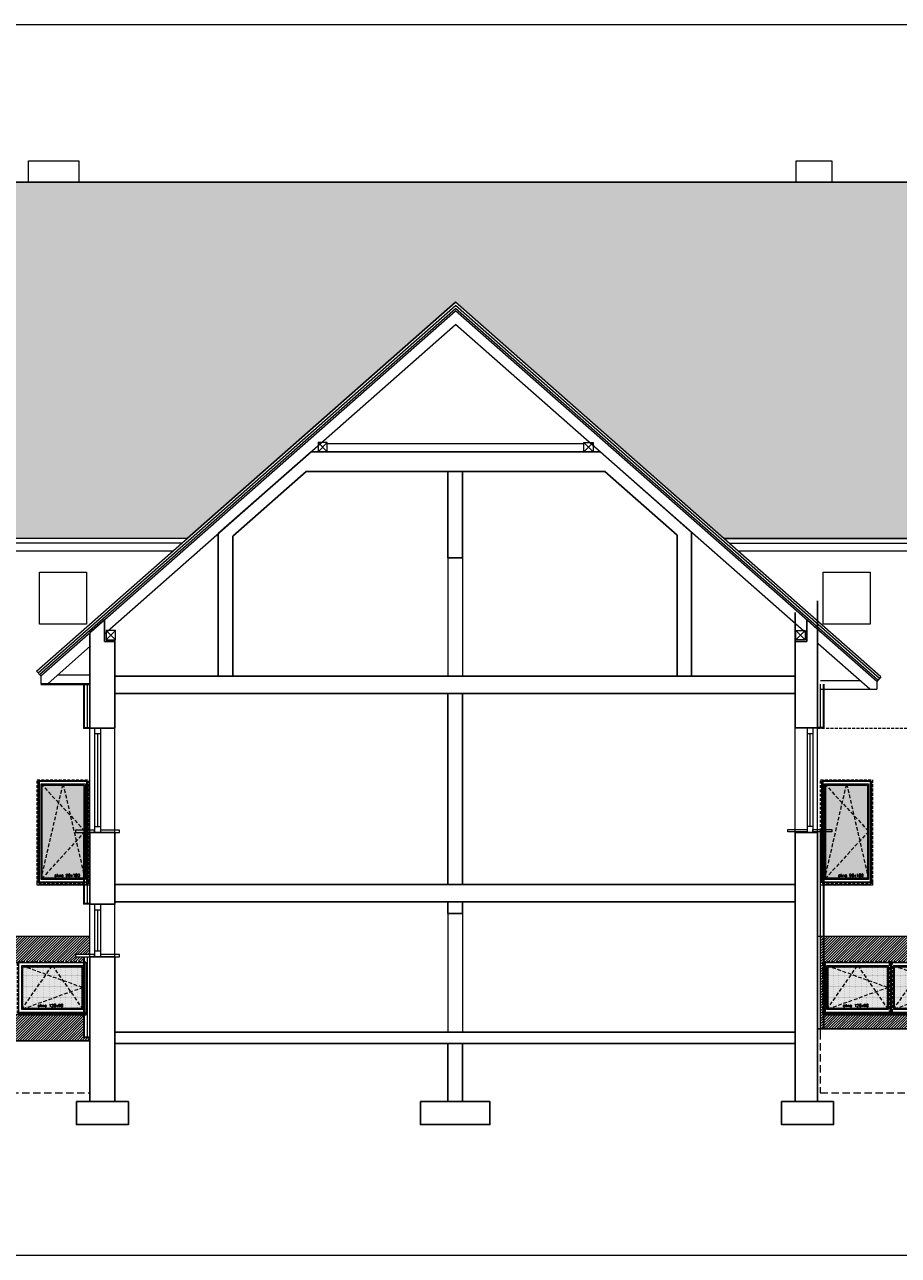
# Model space of a CAD drawing. Header units: millimetres. Extents: x 23192 to 177760, y -399809 to -79279.
# Tile 31 of 70: x 56629 to 58140, y -238865 to -236738. Entities that reach past the tile are written whole.
import ezdxf

# ---------------------------------------------------------------- set-up
doc = ezdxf.new("R2010")
doc.units = ezdxf.units.MM
for name, pattern in [('CACHE', [9.525, 6.35, -3.175]), ('CARKOVANA', [7.5, 5, -2.5]), ('HIDDEN', [9.525, 6.35, -3.175])]:
    doc.linetypes.add(name, pattern=pattern)
doc.layers.get('0').update_dxf_attribs({"lineweight": 0})
for name, color, linetype, lineweight in [('! opisy okien elewacja', 7, 'Continuous', 0), ('!! 0_ Istn-okna', 6, 'Continuous', 13), ('!! 0_ Istn-sciany', 3, 'Continuous', 30), ('!! 0_ Istn-widok', 1, 'Continuous', 15), ('!! 0_ WIDOK ELEWACJA', 4, 'Continuous', 0), ('!! 0_Istn-cienka', 4, 'Continuous', 9), ('!! 0_Istn-drzwi', 1, 'Continuous', 13), ('!! 1_ tynk zewn  - nowy', 21, 'Continuous', 20), ('!! 1_Hatch dach', 252, 'Continuous', 5), ('!! 2_ remont Ocieplenie', 4, 'ZIGZAG', 5), ('!! 2_NOWE OKNA WIDOk - remont', 140, 'Continuous', 5)]:
    doc.layers.add(name, color=color, linetype=linetype, lineweight=lineweight)
doc.layers.add('!! 1_Wyburzenia', color=252, linetype='CARKOVANA', lineweight=13, true_color=0x696969)
doc.layers.add('!! 2_ELEWACJA COKÓŁ', color=9, linetype='Continuous', lineweight=13, true_color=0x808080)
doc.styles.add('TXT', font='simplex.shx')
doc.linetypes.add('ZIGZAG', pattern='A,0.00254,-5.08,[131,ltypeshp.shx,S=5.08,R=0,X=-5.08,Y=0],-10.16,[131,ltypeshp.shx,S=5.08,R=180,X=5.08,Y=0],-5.08', length=20.32254)
pattern_1 = [(45, (-4038.4983, -36130.5186), (-2.24506403, 2.24506403), [])]

# ---------------------------------------------------------------- blocks, each defined once
blk = doc.blocks.new('okno 90x180')
at = {"layer": '!! 1_Hatch dach', "true_color": 0x575757}
h = blk.add_hatch(dxfattribs=at)
h.set_pattern_fill('DOTS', color=251)
h.set_pattern_definition([(0, (-9632.3096, -11392.1331), (0.79375, 1.5875), [0, -1.5875])])
h.paths.add_polyline_path([(9, -10), (81, -10), (81, -171), (9, -171)])
at = {"layer": '!! 0_ Istn-okna', "linetype": 'CARKOVANA', "lineweight": 5}
blk.add_lwpolyline([(0, -1), (90, -1), (90, -180), (0, -180)], close=True, dxfattribs=at)
at = {"layer": '!! 0_ Istn-okna'}
for points in [[(2, -3), (88, -3), (88, -178), (2, -178)], [(7, -8), (83, -8), (83, -173), (7, -173)], [(9, -10), (81, -10), (81, -171), (9, -171)], [(0, -178), (90, -178), (90, -183), (0, -183)]]:
    blk.add_lwpolyline(points, close=True, dxfattribs=at)
at = {"layer": '!! 1_Hatch dach', "color": 251, "linetype": 'CACHE', "true_color": 0x575757}
for points in [[(7, -173), (45, -8), (83, -173)], [(7, -8), (83, -90), (7, -173)]]:
    blk.add_lwpolyline(points, dxfattribs=at)
at = {"insert": (30.1, -163.6), "char_height": 5, "attachment_point": 1, "style": 'TXT'}
blk.add_mtext_dynamic_manual_height_columns('okno 90x180', width=52.63, gutter_width=75, heights=[0], dxfattribs=at)
blk = doc.blocks.new('okno 115x115')
at = {"layer": '!! 1_Hatch dach', "true_color": 0x575757}
h = blk.add_hatch(dxfattribs=at)
h.set_pattern_fill('DOTS', color=251, angle=360)
h.set_pattern_definition([(360, (-21873.4686, 1906.5186), (0.79375, 1.5875), [0, -1.5875])])
h.paths.add_polyline_path([(-12259.7, 13266.7), (-12157.7, 13266.7), (-12157.7, 13194.7), (-12259.7, 13194.7)])
h = blk.add_hatch(dxfattribs=at)
h.set_pattern_fill('ANSI31', color=251, scale=0.2, angle=360)
h.paths.add_polyline_path([(-12264.2, 13187.7), (-12153.2, 13187.7), (-12153.2, 13182.7), (-12264.2, 13182.7)])
at = {"layer": '!! 0_ Istn-okna', "linetype": 'CARKOVANA', "lineweight": 5}
blk.add_lwpolyline([(-12268.7, 13275.7), (-12148.7, 13275.7), (-12148.7, 13185.7), (-12268.7, 13185.7)], close=True, dxfattribs=at)
at = {"layer": '!! 0_ Istn-okna'}
for points in [[(-12266.7, 13273.7), (-12150.7, 13273.7), (-12150.7, 13187.7), (-12266.7, 13187.7)], [(-12261.7, 13268.7), (-12155.7, 13268.7), (-12155.7, 13192.7), (-12261.7, 13192.7)], [(-12259.7, 13266.7), (-12157.7, 13266.7), (-12157.7, 13194.7), (-12259.7, 13194.7)], [(-12266.7, 13187.7), (-12150.7, 13187.7), (-12150.7, 13182.7), (-12266.7, 13182.7)]]:
    blk.add_lwpolyline(points, close=True, dxfattribs=at)
at = {"layer": '!! 1_Hatch dach', "color": 251, "linetype": 'CACHE', "true_color": 0x575757}
for points in [[(-12261.7, 13192.7), (-12208.7, 13268.7), (-12155.7, 13192.7)], [(-12261.7, 13268.7), (-12155.7, 13230.7), (-12261.7, 13192.7)]]:
    blk.add_lwpolyline(points, dxfattribs=at)
at = {"insert": (-12234.1, 13202.1), "char_height": 5, "attachment_point": 1, "style": 'TXT'}
blk.add_mtext_dynamic_manual_height_columns('okno 120x90', width=52.63, gutter_width=75, heights=[0], dxfattribs=at)

msp = doc.modelspace()

# ---------------------------------------------------------------- hatches: boundary and pattern name
at = {"layer": '!! 1_Hatch dach', "true_color": 0x990000}
h = msp.add_hatch(dxfattribs=at)
h.set_pattern_fill('AR-B88', color=14, scale=0.1, angle=180)
h.paths.add_polyline_path([(58873.06903, -237010.26576), (55873.06903, -237010.26576), (56246.33593, -237284.71534), (56239.06903, -237292.97319), (56239.06903, -237306.48603), (56227.17773, -237306.48603), (56190.56903, -237306.48603), (56190.56903, -237556.44129), (55555.56903, -237556.44129), (55555.56903, -237306.48603), (55507.06903, -237306.48603), (55507.06903, -237292.97319), (55499.80212, -237284.71534), (55873.06903, -237010.26576), (54941.06903, -237010.26576), (54941.06903, -237626.08383), (56910.29832, -237626.08383), (57374.31903, -237217.7456), (57838.33974, -237626.08383), (59895.06903, -237626.08383), (59895.06903, -237010.26576), (58873.06903, -237010.26576), (59246.33593, -237284.71534), (59239.06903, -237292.97319), (59239.06903, -237306.48603), (59227.17773, -237306.48603), (59190.56903, -237306.48603), (59190.56903, -237556.44129), (58555.56903, -237556.44129), (58555.56903, -237306.48603), (58507.06903, -237306.48603), (58507.06903, -237292.97319), (58499.80212, -237284.71534)])
h.paths.add_polyline_path([(56496.06903, -237391.06821), (56496.06903, -237506.06821), (56421.06903, -237506.06821), (56421.06903, -237391.06821)], flags=16)
h.paths.add_polyline_path([(56489.06903, -237398.06821), (56489.06903, -237499.06821), (56428.06903, -237499.06821), (56428.06903, -237398.06821)], flags=0)
h.paths.add_polyline_path([(56487.06903, -237400.06821), (56487.06903, -237446.91247), (56489.06903, -237448.56821), (56487.06903, -237450.22394), (56487.06903, -237492.44526), (56488.46507, -237497.06821), (56430.48487, -237497.06821), (56428.06903, -237499.06821), (56430.06903, -237492.44526), (56430.06903, -237399.72394), (56430.48487, -237400.06821), (56457.96507, -237400.06821), (56458.56903, -237398.06821), (56459.17299, -237400.06821)], flags=0)
h.paths.add_polyline_path([(59495.06903, -237391.06821), (59570.06903, -237391.06821), (59570.06903, -237506.06821), (59495.06903, -237506.06821)], flags=16)
h.paths.add_polyline_path([(59502.06903, -237398.06821), (59563.06903, -237398.06821), (59563.06903, -237499.06821), (59502.06903, -237499.06821)], flags=0)
h.paths.add_polyline_path([(59504.06903, -237399.72394), (59504.48487, -237400.06821), (59531.96507, -237400.06821), (59532.56903, -237398.06821), (59533.17299, -237400.06821), (59561.06903, -237400.06821), (59561.06903, -237446.91247), (59563.06903, -237448.56821), (59561.06903, -237450.22394), (59561.06903, -237492.44526), (59562.46507, -237497.06821), (59504.48487, -237497.06821), (59502.06903, -237499.06821), (59504.06903, -237492.44526)], flags=0)
h.paths.add_polyline_path([(55345.06903, -237391.06821), (55345.06903, -237506.06821), (55270.06903, -237506.06821), (55270.06903, -237391.06821)], flags=16)
h.paths.add_polyline_path([(55338.06903, -237398.06821), (55338.06903, -237499.06821), (55277.06903, -237499.06821), (55277.06903, -237398.06821)], flags=0)
h.paths.add_polyline_path([(55336.06903, -237400.06821), (55336.06903, -237446.91247), (55338.06903, -237448.56821), (55336.06903, -237450.22394), (55336.06903, -237492.44526), (55337.46507, -237497.06821), (55279.48487, -237497.06821), (55277.06903, -237499.06821), (55279.06903, -237492.44526), (55279.06903, -237399.72394), (55279.48487, -237400.06821), (55306.96507, -237400.06821), (55307.56903, -237398.06821), (55308.17299, -237400.06821)], flags=0)
h.paths.add_polyline_path([(55298.89678, -237495.90858), (55349.01583, -237495.90858), (55349.01583, -237488.40858), (55298.89678, -237488.40858)], flags=24)
h.paths.add_polyline_path([(56449.89678, -237495.90858), (56500.01583, -237495.90858), (56500.01583, -237488.40858), (56449.89678, -237488.40858)], flags=24)
h.paths.add_polyline_path([(59523.89678, -237495.90858), (59574.01583, -237495.90858), (59574.01583, -237488.40858), (59523.89678, -237488.40858)], flags=24)
at = {"layer": '!! 2_ELEWACJA COKÓŁ', "true_color": 0x2b2b2c}
h = msp.add_hatch(dxfattribs=at)
h.set_pattern_fill('ANSI31', color=250)
h.set_pattern_definition(pattern_1)
h.paths.add_polyline_path([(56742.06903, -238314.26576), (54963.06903, -238314.26576), (54963.06903, -238494.26576), (56742.06903, -238494.26576), (56742.06903, -238489.26576), (56731.06903, -238489.26576), (56731.06903, -238449.26576), (56504.57562, -238449.26576), (56504.57562, -238357.26576), (56619.57562, -238357.26576), (56731.06903, -238357.26576), (56731.06903, -238349.26576), (56716.92188, -238349.26576), (56716.92188, -238345.35054), (56742.06903, -238345.35054)])
h.paths.add_polyline_path([(55719.57562, -238357.26576), (55836.57562, -238357.26576), (55836.57562, -238449.26576), (55604.57562, -238449.26576), (55604.57562, -238357.26576)], flags=16)
h.paths.add_polyline_path([(55717.57562, -238359.26576), (55717.57562, -238445.26576), (55606.57562, -238445.26576), (55606.57562, -238359.26576)], flags=0)
h.paths.add_polyline_path([(55712.57562, -238364.26576), (55712.57562, -238440.26576), (55611.57562, -238440.26576), (55611.57562, -238364.26576)], flags=0)
h.paths.add_polyline_path([(55662.07562, -238364.26576), (55663.40457, -238366.26576), (55710.57562, -238366.26576), (55710.57562, -238401.51328), (55712.57562, -238402.26576), (55710.57562, -238403.01823), (55710.57562, -238437.25586), (55711.24668, -238438.26576), (55616.89141, -238438.26576), (55611.57562, -238440.26576), (55613.57562, -238437.25586), (55613.57562, -238365.01823), (55616.89141, -238366.26576), (55660.74668, -238366.26576)], flags=0)
h.paths.add_polyline_path([(55721.57562, -238359.26576), (55832.57562, -238359.26576), (55832.57562, -238445.26576), (55721.57562, -238445.26576)], flags=0)
h.paths.add_polyline_path([(55726.57562, -238364.26576), (55827.57562, -238364.26576), (55827.57562, -238440.26576), (55726.57562, -238440.26576)], flags=0)
h.paths.add_polyline_path([(55731.89141, -238366.26576), (55775.74668, -238366.26576), (55777.07562, -238364.26576), (55778.40457, -238366.26576), (55825.57562, -238366.26576), (55825.57562, -238401.51328), (55827.57562, -238402.26576), (55825.57562, -238403.01823), (55825.57562, -238437.25586), (55826.24668, -238438.26576), (55731.89141, -238438.26576), (55726.57562, -238440.26576), (55728.57562, -238437.25586), (55728.57562, -238365.01823)], flags=0)
h.paths.add_polyline_path([(55536.57562, -238449.26576), (55304.57562, -238449.26576), (55304.57562, -238357.26576), (55419.57562, -238357.26576), (55536.57562, -238357.26576)], flags=16)
h.paths.add_polyline_path([(55532.57562, -238359.26576), (55532.57562, -238445.26576), (55421.57562, -238445.26576), (55421.57562, -238359.26576)], flags=0)
h.paths.add_polyline_path([(55527.57562, -238364.26576), (55527.57562, -238440.26576), (55426.57562, -238440.26576), (55426.57562, -238364.26576)], flags=0)
h.paths.add_polyline_path([(55525.57562, -238366.26576), (55525.57562, -238401.51328), (55527.57562, -238402.26576), (55525.57562, -238403.01823), (55525.57562, -238437.25586), (55526.24668, -238438.26576), (55431.89141, -238438.26576), (55426.57562, -238440.26576), (55428.57562, -238437.25586), (55428.57562, -238365.01823), (55431.89141, -238366.26576), (55475.74668, -238366.26576), (55477.07562, -238364.26576), (55478.40457, -238366.26576)], flags=0)
h.paths.add_polyline_path([(55417.57562, -238359.26576), (55417.57562, -238445.26576), (55306.57562, -238445.26576), (55306.57562, -238359.26576)], flags=0)
h.paths.add_polyline_path([(55412.57562, -238364.26576), (55412.57562, -238440.26576), (55311.57562, -238440.26576), (55311.57562, -238364.26576)], flags=0)
h.paths.add_polyline_path([(55904.57562, -238357.26576), (56019.57562, -238357.26576), (56136.57562, -238357.26576), (56136.57562, -238449.26576), (55904.57562, -238449.26576)], flags=16)
h.paths.add_polyline_path([(55410.57562, -238366.26576), (55410.57562, -238401.51328), (55412.57562, -238402.26576), (55410.57562, -238403.01823), (55410.57562, -238437.25586), (55411.24668, -238438.26576), (55316.89141, -238438.26576), (55311.57562, -238440.26576), (55313.57562, -238437.25586), (55313.57562, -238365.01823), (55316.89141, -238366.26576), (55360.74668, -238366.26576), (55362.07562, -238364.26576), (55363.40457, -238366.26576)], flags=0)
h.paths.add_polyline_path([(55906.57562, -238359.26576), (56017.57562, -238359.26576), (56017.57562, -238445.26576), (55906.57562, -238445.26576)], flags=0)
h.paths.add_polyline_path([(55911.57562, -238364.26576), (56012.57562, -238364.26576), (56012.57562, -238440.26576), (55911.57562, -238440.26576)], flags=0)
h.paths.add_polyline_path([(55913.57562, -238365.01823), (55916.89141, -238366.26576), (55960.74668, -238366.26576), (55962.07562, -238364.26576), (55963.40457, -238366.26576), (56010.57562, -238366.26576), (56010.57562, -238401.51328), (56012.57562, -238402.26576), (56010.57562, -238403.01823), (56010.57562, -238437.25586), (56011.24668, -238438.26576), (55916.89141, -238438.26576), (55911.57562, -238440.26576), (55913.57562, -238437.25586)], flags=0)
h.paths.add_polyline_path([(56021.57562, -238359.26576), (56132.57562, -238359.26576), (56132.57562, -238445.26576), (56021.57562, -238445.26576)], flags=0)
h.paths.add_polyline_path([(56026.57562, -238364.26576), (56127.57562, -238364.26576), (56127.57562, -238440.26576), (56026.57562, -238440.26576)], flags=0)
h.paths.add_polyline_path([(56028.57562, -238365.01823), (56031.89141, -238366.26576), (56075.74668, -238366.26576), (56077.07562, -238364.26576), (56078.40457, -238366.26576), (56125.57562, -238366.26576), (56125.57562, -238401.51328), (56127.57562, -238402.26576), (56125.57562, -238403.01823), (56125.57562, -238437.25586), (56126.24668, -238438.26576), (56031.89141, -238438.26576), (56026.57562, -238440.26576), (56028.57562, -238437.25586)], flags=0)
h.paths.add_polyline_path([(55236.57562, -238449.26576), (55004.57562, -238449.26576), (55004.57562, -238357.26576), (55119.57562, -238357.26576), (55236.57562, -238357.26576)], flags=16)
h.paths.add_polyline_path([(55232.57562, -238359.26576), (55232.57562, -238445.26576), (55121.57562, -238445.26576), (55121.57562, -238359.26576)], flags=0)
h.paths.add_polyline_path([(55227.57562, -238364.26576), (55227.57562, -238440.26576), (55126.57562, -238440.26576), (55126.57562, -238364.26576)], flags=0)
h.paths.add_polyline_path([(55225.57562, -238366.26576), (55225.57562, -238401.51328), (55227.57562, -238402.26576), (55225.57562, -238403.01823), (55225.57562, -238437.25586), (55226.24668, -238438.26576), (55131.89141, -238438.26576), (55126.57562, -238440.26576), (55128.57562, -238437.25586), (55128.57562, -238365.01823), (55131.89141, -238366.26576), (55175.74668, -238366.26576), (55177.07562, -238364.26576), (55178.40457, -238366.26576)], flags=0)
h.paths.add_polyline_path([(55117.57562, -238359.26576), (55117.57562, -238445.26576), (55006.57562, -238445.26576), (55006.57562, -238359.26576)], flags=0)
h.paths.add_polyline_path([(55112.57562, -238364.26576), (55112.57562, -238440.26576), (55011.57562, -238440.26576), (55011.57562, -238364.26576)], flags=0)
h.paths.add_polyline_path([(56204.57562, -238357.26576), (56319.57562, -238357.26576), (56436.57562, -238357.26576), (56436.57562, -238449.26576), (56204.57562, -238449.26576)], flags=16)
h.paths.add_polyline_path([(55110.57562, -238366.26576), (55110.57562, -238401.51328), (55112.57562, -238402.26576), (55110.57562, -238403.01823), (55110.57562, -238437.25586), (55111.24668, -238438.26576), (55016.89141, -238438.26576), (55011.57562, -238440.26576), (55013.57562, -238437.25586), (55013.57562, -238365.01823), (55016.89141, -238366.26576), (55060.74668, -238366.26576), (55062.07562, -238364.26576), (55063.40457, -238366.26576)], flags=0)
h.paths.add_polyline_path([(56206.57562, -238359.26576), (56317.57562, -238359.26576), (56317.57562, -238445.26576), (56206.57562, -238445.26576)], flags=0)
h.paths.add_polyline_path([(56211.57562, -238364.26576), (56312.57562, -238364.26576), (56312.57562, -238440.26576), (56211.57562, -238440.26576)], flags=0)
h.paths.add_polyline_path([(56213.57562, -238365.01823), (56216.89141, -238366.26576), (56260.74668, -238366.26576), (56262.07562, -238364.26576), (56263.40457, -238366.26576), (56310.57562, -238366.26576), (56310.57562, -238401.51328), (56312.57562, -238402.26576), (56310.57562, -238403.01823), (56310.57562, -238437.25586), (56311.24668, -238438.26576), (56216.89141, -238438.26576), (56211.57562, -238440.26576), (56213.57562, -238437.25586)], flags=0)
h.paths.add_polyline_path([(56321.57562, -238359.26576), (56432.57562, -238359.26576), (56432.57562, -238445.26576), (56321.57562, -238445.26576)], flags=0)
h.paths.add_polyline_path([(56326.57562, -238364.26576), (56427.57562, -238364.26576), (56427.57562, -238440.26576), (56326.57562, -238440.26576)], flags=0)
h.paths.add_polyline_path([(56328.57562, -238365.01823), (56331.89141, -238366.26576), (56375.74668, -238366.26576), (56377.07562, -238364.26576), (56378.40457, -238366.26576), (56425.57562, -238366.26576), (56425.57562, -238401.51328), (56427.57562, -238402.26576), (56425.57562, -238403.01823), (56425.57562, -238437.25586), (56426.24668, -238438.26576), (56331.89141, -238438.26576), (56326.57562, -238440.26576), (56328.57562, -238437.25586)], flags=0)
h.paths.add_polyline_path([(56350.40337, -238437.10613), (56399.57004, -238437.10613), (56399.57004, -238429.60613), (56350.40337, -238429.60613)], flags=8)
h.paths.add_polyline_path([(56235.40337, -238437.10613), (56284.57004, -238437.10613), (56284.57004, -238429.60613), (56235.40337, -238429.60613)], flags=8)
h.paths.add_polyline_path([(56050.40337, -238437.10613), (56099.57004, -238437.10613), (56099.57004, -238429.60613), (56050.40337, -238429.60613)], flags=8)
h.paths.add_polyline_path([(55935.40337, -238437.10613), (55984.57004, -238437.10613), (55984.57004, -238429.60613), (55935.40337, -238429.60613)], flags=8)
h.paths.add_polyline_path([(55750.40337, -238437.10613), (55799.57004, -238437.10613), (55799.57004, -238429.60613), (55750.40337, -238429.60613)], flags=8)
h.paths.add_polyline_path([(55635.40337, -238437.10613), (55684.57004, -238437.10613), (55684.57004, -238429.60613), (55635.40337, -238429.60613)], flags=8)
h.paths.add_polyline_path([(55450.40337, -238437.10613), (55499.57004, -238437.10613), (55499.57004, -238429.60613), (55450.40337, -238429.60613)], flags=8)
h.paths.add_polyline_path([(55335.40337, -238437.10613), (55384.57004, -238437.10613), (55384.57004, -238429.60613), (55335.40337, -238429.60613)], flags=8)
h.paths.add_polyline_path([(55150.40337, -238437.10613), (55199.57004, -238437.10613), (55199.57004, -238429.60613), (55150.40337, -238429.60613)], flags=8)
h.paths.add_polyline_path([(55035.40337, -238437.10613), (55084.57004, -238437.10613), (55084.57004, -238429.60613), (55035.40337, -238429.60613)], flags=8)
h = msp.add_hatch(dxfattribs=at)
h.set_pattern_fill('ANSI31', color=250)
h.set_pattern_definition(pattern_1)
h.paths.add_polyline_path([(59805.06903, -238314.26576), (58005.06903, -238314.26576), (58005.06903, -238473.84785), (59805.06903, -238473.84785)])
h.paths.add_polyline_path([(59212.06903, -238357.26576), (59327.06903, -238357.26576), (59444.06903, -238357.26576), (59444.06903, -238449.26576), (59212.06903, -238449.26576)], flags=16)
h.paths.add_polyline_path([(59214.06903, -238359.26576), (59325.06903, -238359.26576), (59325.06903, -238445.26576), (59214.06903, -238445.26576)], flags=0)
h.paths.add_polyline_path([(59219.06903, -238364.26576), (59320.06903, -238364.26576), (59320.06903, -238440.26576), (59219.06903, -238440.26576)], flags=0)
h.paths.add_polyline_path([(59224.38482, -238366.26576), (59268.24008, -238366.26576), (59269.56903, -238364.26576), (59270.89798, -238366.26576), (59318.06903, -238366.26576), (59318.06903, -238401.51328), (59320.06903, -238402.26576), (59318.06903, -238403.01823), (59318.06903, -238437.25586), (59318.74008, -238438.26576), (59224.38482, -238438.26576), (59219.06903, -238440.26576), (59221.06903, -238437.25586), (59221.06903, -238365.01823)], flags=0)
h.paths.add_polyline_path([(59144.06903, -238449.26576), (58912.06903, -238449.26576), (58912.06903, -238357.26576), (59027.06903, -238357.26576), (59144.06903, -238357.26576)], flags=16)
h.paths.add_polyline_path([(59140.06903, -238359.26576), (59140.06903, -238445.26576), (59029.06903, -238445.26576), (59029.06903, -238359.26576)], flags=0)
h.paths.add_polyline_path([(59135.06903, -238364.26576), (59135.06903, -238440.26576), (59034.06903, -238440.26576), (59034.06903, -238364.26576)], flags=0)
h.paths.add_polyline_path([(59133.06903, -238366.26576), (59133.06903, -238401.51328), (59135.06903, -238402.26576), (59133.06903, -238403.01823), (59133.06903, -238437.25586), (59133.74008, -238438.26576), (59039.38482, -238438.26576), (59034.06903, -238440.26576), (59036.06903, -238437.25586), (59036.06903, -238365.01823), (59039.38482, -238366.26576), (59083.24008, -238366.26576), (59084.56903, -238364.26576), (59085.89798, -238366.26576)], flags=0)
h.paths.add_polyline_path([(59329.06903, -238359.26576), (59440.06903, -238359.26576), (59440.06903, -238445.26576), (59329.06903, -238445.26576)], flags=0)
h.paths.add_polyline_path([(59334.06903, -238364.26576), (59435.06903, -238364.26576), (59435.06903, -238440.26576), (59334.06903, -238440.26576)], flags=0)
h.paths.add_polyline_path([(59339.38482, -238366.26576), (59383.24008, -238366.26576), (59384.56903, -238364.26576), (59385.89798, -238366.26576), (59433.06903, -238366.26576), (59433.06903, -238401.51328), (59435.06903, -238402.26576), (59433.06903, -238403.01823), (59433.06903, -238437.25586), (59433.74008, -238438.26576), (59339.38482, -238438.26576), (59334.06903, -238440.26576), (59336.06903, -238437.25586), (59336.06903, -238365.01823)], flags=0)
h.paths.add_polyline_path([(59025.06903, -238359.26576), (59025.06903, -238445.26576), (58914.06903, -238445.26576), (58914.06903, -238359.26576)], flags=0)
h.paths.add_polyline_path([(59020.06903, -238364.26576), (59020.06903, -238440.26576), (58919.06903, -238440.26576), (58919.06903, -238364.26576)], flags=0)
h.paths.add_polyline_path([(59018.06903, -238366.26576), (59018.06903, -238401.51328), (59020.06903, -238402.26576), (59018.06903, -238403.01823), (59018.06903, -238437.25586), (59018.74008, -238438.26576), (58924.38482, -238438.26576), (58919.06903, -238440.26576), (58921.06903, -238437.25586), (58921.06903, -238365.01823), (58924.38482, -238366.26576), (58968.24008, -238366.26576), (58969.56903, -238364.26576), (58970.89798, -238366.26576)], flags=0)
h.paths.add_polyline_path([(59512.06903, -238357.26576), (59627.06903, -238357.26576), (59744.06903, -238357.26576), (59744.06903, -238449.26576), (59512.06903, -238449.26576)], flags=16)
h.paths.add_polyline_path([(59514.06903, -238359.26576), (59625.06903, -238359.26576), (59625.06903, -238445.26576), (59514.06903, -238445.26576)], flags=0)
h.paths.add_polyline_path([(59519.06903, -238364.26576), (59620.06903, -238364.26576), (59620.06903, -238440.26576), (59519.06903, -238440.26576)], flags=0)
h.paths.add_polyline_path([(59521.06903, -238365.01823), (59524.38482, -238366.26576), (59568.24008, -238366.26576), (59569.56903, -238364.26576), (59570.89798, -238366.26576), (59618.06903, -238366.26576), (59618.06903, -238401.51328), (59620.06903, -238402.26576), (59618.06903, -238403.01823), (59618.06903, -238437.25586), (59618.74008, -238438.26576), (59524.38482, -238438.26576), (59519.06903, -238440.26576), (59521.06903, -238437.25586)], flags=0)
h.paths.add_polyline_path([(58844.06903, -238449.26576), (58612.06903, -238449.26576), (58612.06903, -238357.26576), (58727.06903, -238357.26576), (58844.06903, -238357.26576)], flags=16)
h.paths.add_polyline_path([(58840.06903, -238359.26576), (58840.06903, -238445.26576), (58729.06903, -238445.26576), (58729.06903, -238359.26576)], flags=0)
h.paths.add_polyline_path([(58835.06903, -238364.26576), (58835.06903, -238440.26576), (58734.06903, -238440.26576), (58734.06903, -238364.26576)], flags=0)
h.paths.add_polyline_path([(58833.06903, -238366.26576), (58833.06903, -238401.51328), (58835.06903, -238402.26576), (58833.06903, -238403.01823), (58833.06903, -238437.25586), (58833.74008, -238438.26576), (58739.38482, -238438.26576), (58734.06903, -238440.26576), (58736.06903, -238437.25586), (58736.06903, -238365.01823), (58739.38482, -238366.26576), (58783.24008, -238366.26576), (58784.56903, -238364.26576), (58785.89798, -238366.26576)], flags=0)
h.paths.add_polyline_path([(59629.06903, -238359.26576), (59740.06903, -238359.26576), (59740.06903, -238445.26576), (59629.06903, -238445.26576)], flags=0)
h.paths.add_polyline_path([(59634.06903, -238364.26576), (59735.06903, -238364.26576), (59735.06903, -238440.26576), (59634.06903, -238440.26576)], flags=0)
h.paths.add_polyline_path([(59636.06903, -238365.01823), (59639.38482, -238366.26576), (59683.24008, -238366.26576), (59684.56903, -238364.26576), (59685.89798, -238366.26576), (59733.06903, -238366.26576), (59733.06903, -238401.51328), (59735.06903, -238402.26576), (59733.06903, -238403.01823), (59733.06903, -238437.25586), (59733.74008, -238438.26576), (59639.38482, -238438.26576), (59634.06903, -238440.26576), (59636.06903, -238437.25586)], flags=0)
h.paths.add_polyline_path([(58725.06903, -238359.26576), (58725.06903, -238445.26576), (58614.06903, -238445.26576), (58614.06903, -238359.26576)], flags=0)
h.paths.add_polyline_path([(58720.06903, -238364.26576), (58720.06903, -238440.26576), (58619.06903, -238440.26576), (58619.06903, -238364.26576)], flags=0)
h.paths.add_polyline_path([(58718.06903, -238366.26576), (58718.06903, -238401.51328), (58720.06903, -238402.26576), (58718.06903, -238403.01823), (58718.06903, -238437.25586), (58718.74008, -238438.26576), (58624.38482, -238438.26576), (58619.06903, -238440.26576), (58621.06903, -238437.25586), (58621.06903, -238365.01823), (58624.38482, -238366.26576), (58668.24008, -238366.26576), (58669.56903, -238364.26576), (58670.89798, -238366.26576)], flags=0)
h.paths.add_polyline_path([(58544.06903, -238449.26576), (58312.06903, -238449.26576), (58312.06903, -238357.26576), (58427.06903, -238357.26576), (58544.06903, -238357.26576)], flags=16)
h.paths.add_polyline_path([(58540.06903, -238359.26576), (58540.06903, -238445.26576), (58429.06903, -238445.26576), (58429.06903, -238359.26576)], flags=0)
h.paths.add_polyline_path([(58535.06903, -238364.26576), (58535.06903, -238440.26576), (58434.06903, -238440.26576), (58434.06903, -238364.26576)], flags=0)
h.paths.add_polyline_path([(58533.06903, -238366.26576), (58533.06903, -238401.51328), (58535.06903, -238402.26576), (58533.06903, -238403.01823), (58533.06903, -238437.25586), (58533.74008, -238438.26576), (58439.38482, -238438.26576), (58434.06903, -238440.26576), (58436.06903, -238437.25586), (58436.06903, -238365.01823), (58439.38482, -238366.26576), (58483.24008, -238366.26576), (58484.56903, -238364.26576), (58485.89798, -238366.26576)], flags=0)
h.paths.add_polyline_path([(58425.06903, -238359.26576), (58425.06903, -238445.26576), (58314.06903, -238445.26576), (58314.06903, -238359.26576)], flags=0)
h.paths.add_polyline_path([(58420.06903, -238364.26576), (58420.06903, -238440.26576), (58319.06903, -238440.26576), (58319.06903, -238364.26576)], flags=0)
h.paths.add_polyline_path([(58420.06903, -238402.26576), (58418.06903, -238403.01823), (58418.06903, -238437.25586), (58418.74008, -238438.26576), (58324.38482, -238438.26576), (58319.06903, -238440.26576), (58321.06903, -238437.25586), (58321.06903, -238365.01823), (58324.38482, -238366.26576), (58368.24008, -238366.26576), (58369.56903, -238364.26576), (58370.89798, -238366.26576), (58418.06903, -238366.26576), (58418.06903, -238401.51328)], flags=0)
h.paths.add_polyline_path([(58244.06903, -238449.26576), (58012.06903, -238449.26576), (58012.06903, -238357.26576), (58127.06903, -238357.26576), (58244.06903, -238357.26576)], flags=16)
h.paths.add_polyline_path([(58240.06903, -238359.26576), (58240.06903, -238445.26576), (58129.06903, -238445.26576), (58129.06903, -238359.26576)], flags=0)
h.paths.add_polyline_path([(58235.06903, -238364.26576), (58235.06903, -238440.26576), (58134.06903, -238440.26576), (58134.06903, -238364.26576)], flags=0)
h.paths.add_polyline_path([(58235.06903, -238402.26576), (58233.06903, -238403.01823), (58233.06903, -238437.25586), (58233.74008, -238438.26576), (58139.38482, -238438.26576), (58134.06903, -238440.26576), (58136.06903, -238437.25586), (58136.06903, -238365.01823), (58139.38482, -238366.26576), (58183.24008, -238366.26576), (58184.56903, -238364.26576), (58185.89798, -238366.26576), (58233.06903, -238366.26576), (58233.06903, -238401.51328)], flags=0)
h.paths.add_polyline_path([(58125.06903, -238359.26576), (58125.06903, -238445.26576), (58014.06903, -238445.26576), (58014.06903, -238359.26576)], flags=0)
h.paths.add_polyline_path([(58120.06903, -238364.26576), (58120.06903, -238440.26576), (58019.06903, -238440.26576), (58019.06903, -238364.26576)], flags=0)
h.paths.add_polyline_path([(58120.06903, -238402.26576), (58118.06903, -238403.01823), (58118.06903, -238437.25586), (58118.74008, -238438.26576), (58024.38482, -238438.26576), (58019.06903, -238440.26576), (58021.06903, -238437.25586), (58021.06903, -238365.01823), (58024.38482, -238366.26576), (58068.24008, -238366.26576), (58069.56903, -238364.26576), (58070.89798, -238366.26576), (58118.06903, -238366.26576), (58118.06903, -238401.51328)], flags=0)
h.paths.add_polyline_path([(59657.89678, -238437.10613), (59707.06345, -238437.10613), (59707.06345, -238429.60613), (59657.89678, -238429.60613)], flags=8)
h.paths.add_polyline_path([(59542.89678, -238437.10613), (59592.06345, -238437.10613), (59592.06345, -238429.60613), (59542.89678, -238429.60613)], flags=8)
h.paths.add_polyline_path([(59357.89678, -238437.10613), (59407.06345, -238437.10613), (59407.06345, -238429.60613), (59357.89678, -238429.60613)], flags=8)
h.paths.add_polyline_path([(59242.89678, -238437.10613), (59292.06345, -238437.10613), (59292.06345, -238429.60613), (59242.89678, -238429.60613)], flags=8)
h.paths.add_polyline_path([(59057.89678, -238437.10613), (59107.06345, -238437.10613), (59107.06345, -238429.60613), (59057.89678, -238429.60613)], flags=8)
h.paths.add_polyline_path([(58942.89678, -238437.10613), (58992.06345, -238437.10613), (58992.06345, -238429.60613), (58942.89678, -238429.60613)], flags=8)
h.paths.add_polyline_path([(58757.89678, -238437.10613), (58807.06345, -238437.10613), (58807.06345, -238429.60613), (58757.89678, -238429.60613)], flags=8)
h.paths.add_polyline_path([(58642.89678, -238437.10613), (58692.06345, -238437.10613), (58692.06345, -238429.60613), (58642.89678, -238429.60613)], flags=8)
h.paths.add_polyline_path([(58457.89678, -238437.10613), (58507.06345, -238437.10613), (58507.06345, -238429.60613), (58457.89678, -238429.60613)], flags=8)
h.paths.add_polyline_path([(58342.89678, -238437.10613), (58392.06345, -238437.10613), (58392.06345, -238429.60613), (58342.89678, -238429.60613)], flags=8)
h.paths.add_polyline_path([(58157.89678, -238437.10613), (58207.06345, -238437.10613), (58207.06345, -238429.60613), (58157.89678, -238429.60613)], flags=8)
h.paths.add_polyline_path([(58042.89678, -238437.10613), (58092.06345, -238437.10613), (58092.06345, -238429.60613), (58042.89678, -238429.60613)], flags=8)

# ---------------------------------------------------------------- linework, layer by layer
at = {"layer": '! opisy okien elewacja'}
msp.add_lwpolyline([(53420.42771, -236737.82104), (60543.65378, -236737.82104), (60543.65378, -238865.24478), (53420.42771, -238865.24478)], close=True, dxfattribs=at)
at = {"layer": '!! 0_ Istn-okna'}
for points in [[(56750.06903, -237953.88855), (56750.06903, -238134.26576)], [(56760.06903, -237963.88855), (56750.06903, -237963.88855)], [(56755.06903, -237963.88855), (56755.06903, -238124.26576)], [(56760.06903, -237953.88855), (56760.06903, -238134.26576)], [(57982.06903, -237952.88855), (57982.06903, -238133.26576)], [(57982.06903, -237962.88855), (57992.06903, -237962.88855)], [(57987.06903, -237962.88855), (57987.06903, -238123.26576)], [(57992.06903, -237952.88855), (57992.06903, -238133.26576)], [(56760.06903, -238124.26576), (56750.06903, -238124.26576)], [(57982.06903, -238123.26576), (57992.06903, -238123.26576)], [(56750.06903, -238258.26576), (56750.06903, -238349.26576)], [(56760.06903, -238268.26576), (56750.06903, -238268.26576)], [(56755.06903, -238268.26576), (56755.06903, -238339.26576)], [(56760.06903, -238258.26576), (56760.06903, -238349.26576)], [(56760.06903, -238339.26576), (56750.06903, -238339.26576)]]:
    msp.add_lwpolyline(points, dxfattribs=at)
for points in [[(56716.92188, -238134.26576), (56750.06903, -238134.26576), (56750.06903, -238130.35054), (56716.92188, -238130.35054)], [(56760.06903, -238134.26576), (56793.21618, -238134.26576), (56793.21618, -238130.35054), (56760.06903, -238130.35054)], [(57982.06903, -238133.26576), (57948.92188, -238133.26576), (57948.92188, -238129.35054), (57982.06903, -238129.35054)], [(58025.21618, -238133.26576), (57992.06903, -238133.26576), (57992.06903, -238129.35054), (58025.21618, -238129.35054)], [(56716.92188, -238349.26576), (56750.06903, -238349.26576), (56750.06903, -238345.35054), (56716.92188, -238345.35054)], [(56760.06903, -238349.26576), (56793.21618, -238349.26576), (56793.21618, -238345.35054), (56760.06903, -238345.35054)]]:
    msp.add_lwpolyline(points, close=True, dxfattribs=at)
at = {"layer": '!! 0_ Istn-sciany'}
for points in [[(56964.06903, -237617.39552), (57124.44376, -237476.26576)], [(57624.1943, -237476.26576), (57124.44376, -237476.26576)], [(57782.56903, -237615.63552), (57624.1943, -237476.26576)], [(56989.06903, -237622.03684), (57116.08162, -237510.26576)], [(57632.55643, -237510.26576), (57116.08162, -237510.26576)], [(57361.06903, -237510.26576), (57361.06903, -237659.26576)], [(57386.06903, -237510.26576), (57386.06903, -237659.26576)], [(57757.56903, -237620.27684), (57632.55643, -237510.26576)], [(56964.06903, -237864.26576), (56964.06903, -237617.39552)], [(56989.06903, -237864.26576), (56989.06903, -237622.03684)], [(57757.56903, -237864.26576), (57757.56903, -237620.27684)], [(57782.56903, -237864.26576), (57782.56903, -237615.63552)], [(57386.06903, -237659.26576), (57361.06903, -237659.26576)], [(58000.06903, -237733.94287), (58000.06903, -237953.26576)], [(57961.56903, -237754.2703), (57961.56903, -237953.26576)], [(56742.06903, -237788.77833), (56767.06903, -237766.77833)], [(56767.06903, -237804.26576), (56767.06903, -237766.77833)], [(57981.56903, -237804.26576), (57981.56903, -237766.77833)], [(57981.56903, -237766.77833), (58001.06903, -237783.93833)], [(57981.56903, -237804.26576), (57981.56903, -237766.77833)], [(58005.56903, -237787.89833), (57981.56903, -237766.77833)], [(56742.06903, -237788.77833), (56742.06903, -237953.26576)], [(56742.06903, -237788.77833), (56742.06903, -237953.26576)], [(56742.06903, -237788.77833), (56742.06903, -237953.26576)], [(56786.06903, -237804.26576), (56767.06903, -237804.26576)], [(56785.06903, -237804.26576), (56785.06903, -237953.26576)], [(57962.56903, -237804.26576), (57981.56903, -237804.26576)], [(57962.56903, -237804.26576), (57981.56903, -237804.26576)], [(57961.56903, -237864.26576), (56786.06903, -237864.26576)], [(57961.56903, -237894.26576), (56786.06903, -237894.26576)], [(57361.06903, -237894.26576), (57361.06903, -238224.26576)], [(57386.06903, -237894.26576), (57386.06903, -238224.26576)], [(56785.06903, -237953.88855), (56742.06903, -237953.88855)], [(58000.06903, -237953.26576), (57961.56903, -237953.26576)], [(56742.06903, -238134.26576), (56742.06903, -238258.26576)], [(56785.06903, -238134.26576), (56742.06903, -238134.26576)], [(56785.06903, -238134.26576), (56742.06903, -238134.26576)], [(56785.06903, -238134.26576), (56785.06903, -238258.26576)], [(57961.56903, -238134.26576), (57961.56903, -238599.26576)], [(58000.06903, -238134.26576), (57961.56903, -238134.26576)], [(58000.06903, -238134.26576), (58000.06903, -238599.26576)], [(57961.56903, -238224.26576), (56786.06903, -238224.26576)], [(56742.06903, -238258.26576), (56785.06903, -238258.26576)], [(57961.56903, -238254.26576), (56786.06903, -238254.26576)], [(57361.06903, -238254.26576), (57361.06903, -238274.26576)], [(57386.06903, -238254.26576), (57386.06903, -238274.26576)], [(57361.06903, -238274.26576), (57386.06903, -238274.26576)], [(56742.06903, -238349.26576), (56785.06903, -238349.26576)], [(56742.06903, -238349.26576), (56742.06903, -238599.26576)], [(56742.06903, -238349.26576), (56785.06903, -238349.26576)], [(56785.06903, -238349.26576), (56785.06903, -238599.26576)], [(56785.06903, -238479.26576), (57961.56903, -238479.26576)], [(59954.93486, -238473.84785), (58000.06903, -238473.84785)], [(56742.06903, -238494.26576), (53667.06903, -238494.26576)], [(56785.06903, -238499.26576), (57961.56903, -238499.26576)], [(57361.06903, -238499.26576), (57361.06903, -238599.26576)], [(57386.06903, -238499.26576), (57386.06903, -238599.26576)], [(56785.06903, -238599.26576), (56742.06903, -238599.26576)], [(57361.06903, -238599.26576), (57386.06903, -238599.26576)]]:
    msp.add_lwpolyline(points, dxfattribs=at)
for points in [[(56718.56903, -238599.26576), (56808.56903, -238599.26576), (56808.56903, -238639.26576), (56718.56903, -238639.26576)], [(57313.56903, -238599.26576), (57433.56903, -238599.26576), (57433.56903, -238639.26576), (57313.56903, -238639.26576)], [(58028.06903, -238599.26576), (57938.06903, -238599.26576), (57938.06903, -238639.26576), (58028.06903, -238639.26576)]]:
    msp.add_lwpolyline(points, close=True, dxfattribs=at)
at = {"layer": '!! 0_ Istn-widok'}
msp.add_lwpolyline([(57838.33974, -237626.08383), (59895.06903, -237626.08383)], dxfattribs=at)
at = {"layer": '!! 0_ WIDOK ELEWACJA'}
for points in [[(56636.06903, -236973.26576), (56723.06903, -236973.26576), (56723.06903, -237010.26576), (56636.06903, -237010.26576)], [(57963.06903, -236973.26576), (58025.06903, -236973.26576), (58025.06903, -237010.26576), (57963.06903, -237010.26576)], [(54941.06903, -237626.08383), (54941.06903, -237010.26576), (59895.06903, -237010.26576), (59895.06903, -237626.08383), (57838.33974, -237626.08383), (57374.31903, -237217.7456), (56910.29832, -237626.08383)], [(57152.45256, -237460.26576), (57136.45256, -237460.26576), (57136.45256, -237476.26576), (57152.45256, -237476.26576)], [(57152.45256, -237460.26576), (57136.45256, -237460.26576), (57136.45256, -237476.26576), (57152.45256, -237476.26576)], [(57596.18549, -237460.26576), (57612.18549, -237460.26576), (57612.18549, -237476.26576), (57596.18549, -237476.26576)], [(57596.18549, -237460.26576), (57612.18549, -237460.26576), (57612.18549, -237476.26576), (57596.18549, -237476.26576)], [(56655.06903, -237684.26576), (56736.06903, -237684.26576), (56736.06903, -237774.26576), (56655.06903, -237774.26576)], [(58010.06903, -237684.26576), (58091.06903, -237684.26576), (58091.06903, -237774.26576), (58010.06903, -237774.26576)], [(56786.06903, -237785.26576), (56770.06903, -237785.26576), (56770.06903, -237801.26576), (56786.06903, -237801.26576)], [(57962.56903, -237785.26576), (57978.56903, -237785.26576), (57978.56903, -237801.26576), (57962.56903, -237801.26576)], [(57962.56903, -237785.26576), (57978.56903, -237785.26576), (57978.56903, -237801.26576), (57962.56903, -237801.26576)], [(56655.06903, -238044.26576), (56736.06903, -238044.26576), (56736.06903, -238224.26576), (56655.06903, -238224.26576)], [(58010.06903, -238044.26576), (58091.06903, -238044.26576), (58091.06903, -238224.26576), (58010.06903, -238224.26576)], [(56736.57562, -238359.26576), (56736.57562, -238449.26576), (56506.57562, -238449.26576), (56506.57562, -238359.26576)], [(58244.06903, -238359.26576), (58244.06903, -238449.26576), (58014.06903, -238449.26576), (58014.06903, -238359.26576)]]:
    msp.add_lwpolyline(points, close=True, dxfattribs=at)
for points in [[(59895.06903, -237010.26576), (53582.06903, -237010.26576)], [(56649.80212, -237855.32048), (57374.31903, -237217.7456)], [(56652.44463, -237858.32333), (57374.31903, -237223.07387)], [(56655.08714, -237861.32619), (57374.31903, -237228.40213)], [(58109.83593, -237865.00048), (57374.31903, -237217.7456)], [(58107.19342, -237868.00333), (57374.31903, -237223.07387)], [(58104.55091, -237871.00619), (57374.31903, -237228.40213)], [(56657.06903, -237863.57833), (57374.31903, -237232.39833)], [(58102.56903, -237873.25833), (57374.31903, -237232.39833)], [(56767.06903, -237790.75552), (57374.31903, -237256.37552)], [(57981.56903, -237790.75552), (57374.31903, -237256.37552)], [(57136.45256, -237476.26576), (57152.45256, -237460.26576)], [(57152.45256, -237476.26576), (57136.45256, -237460.26576)], [(57136.45256, -237476.26576), (57152.45256, -237460.26576)], [(57152.45256, -237476.26576), (57136.45256, -237460.26576)], [(57596.18549, -237462.26576), (57152.45256, -237462.26576)], [(57612.18549, -237476.26576), (57596.18549, -237460.26576)], [(57596.18549, -237476.26576), (57612.18549, -237460.26576)], [(57612.18549, -237476.26576), (57596.18549, -237460.26576)], [(57596.18549, -237476.26576), (57612.18549, -237460.26576)], [(56910.29832, -237626.08383), (53582.06903, -237626.08383)], [(56900.9144, -237634.34168), (53582.06903, -237634.34168)], [(56885.55889, -237647.85452), (53582.06903, -237647.85452)], [(57847.72366, -237634.34168), (59895.06903, -237634.34168)], [(59895.06903, -237647.85452), (57864.81404, -237647.85452)], [(57361.06903, -237659.26576), (57361.06903, -237864.26576)], [(57386.06903, -237659.26576), (57386.06903, -237864.26576)], [(56770.06903, -237801.26576), (56786.06903, -237785.26576)], [(56786.06903, -237801.26576), (56770.06903, -237785.26576)], [(57978.56903, -237801.26576), (57962.56903, -237785.26576)], [(57962.56903, -237801.26576), (57978.56903, -237785.26576)], [(57978.56903, -237801.26576), (57962.56903, -237785.26576)], [(57962.56903, -237801.26576), (57978.56903, -237785.26576)], [(56668.96033, -237877.09117), (56743.06903, -237811.87552)], [(58090.67773, -237886.77117), (58001.06903, -237807.91552)], [(56649.80212, -237855.32048), (56657.06903, -237863.57833)], [(56649.80212, -237855.32048), (56657.06903, -237863.57833)], [(56657.06903, -237863.57833), (56657.06903, -237877.09117)], [(56657.06903, -237863.57833), (56657.06903, -237877.09117)], [(56742.06903, -237862.09117), (56686.00578, -237862.09117)], [(56742.06903, -237862.09117), (56686.00578, -237862.09117)], [(58109.83593, -237865.00048), (58102.56903, -237873.25833)], [(58109.83593, -237865.00048), (58102.56903, -237873.25833)], [(56742.06903, -237877.09117), (56657.06903, -237877.09117)], [(56668.96033, -237877.09117), (56657.06903, -237877.09117)], [(56742.06903, -237877.09117), (56657.06903, -237877.09117)], [(56668.96033, -237877.09117), (56657.06903, -237877.09117)], [(56742.06903, -237879.09117), (56657.06903, -237879.09117)], [(58005.56903, -237871.77117), (58073.63227, -237871.77117)], [(58005.56903, -237871.77117), (58073.63227, -237871.77117)], [(58005.56903, -237886.77117), (58102.56903, -237886.77117)], [(58005.56903, -237886.77117), (58102.56903, -237886.77117)], [(58090.67773, -237886.77117), (58102.56903, -237886.77117)], [(58090.67773, -237886.77117), (58102.56903, -237886.77117)], [(58102.56903, -237873.25833), (58102.56903, -237886.77117)], [(58102.56903, -237873.25833), (58102.56903, -237886.77117)], [(56742.06903, -238134.26576), (56742.06903, -237953.88855)], [(56785.06903, -238134.26576), (56785.06903, -237953.88855)], [(57961.56903, -238134.26576), (57961.56903, -237953.26576)], [(58000.06903, -238134.26576), (58000.06903, -237954.26576)], [(56742.06903, -238349.26576), (56742.06903, -238258.26576)], [(56785.06903, -238349.26576), (56785.06903, -238258.26576)], [(57361.06903, -238274.26576), (57361.06903, -238479.26576)], [(57386.06903, -238274.26576), (57386.06903, -238479.26576)], [(56742.06903, -238314.26576), (53667.06903, -238314.26576)], [(59810.06903, -238314.26576), (58000.06903, -238314.26576)], [(58005.06903, -238314.26576), (58005.06903, -238479.26576)]]:
    msp.add_lwpolyline(points, dxfattribs=at)
at = {"layer": '!! 0_Istn-cienka', "linetype": 'HIDDEN', "ltscale": 2}
for points in [[(58005.06903, -238479.26576), (58005.06903, -238584.26576)], [(56742.06903, -238489.26576), (56742.06903, -238584.26576)], [(53672.06903, -238584.26576), (56742.06903, -238584.26576)], [(58005.06903, -238584.26576), (59805.06903, -238584.26576)]]:
    msp.add_lwpolyline(points, dxfattribs=at)
at = {"layer": '!! 0_Istn-drzwi'}
msp.add_lwpolyline([(53582.06903, -237010.26576), (59895.06903, -237010.26576)], dxfattribs=at)
at = {"layer": '!! 1_ tynk zewn  - nowy'}
for points in [[(56731.06903, -237878.61365), (56731.06903, -237954.26576)], [(56732.06903, -237878.61365), (56732.06903, -237954.26576)], [(58010.06903, -237877.61365), (58010.06903, -237953.26576)], [(58011.06903, -237877.61365), (58011.06903, -237953.26576)], [(58000.06903, -237952.26576), (58011.06903, -237952.26576)], [(56742.06903, -237953.26576), (56731.06903, -237953.26576)], [(56742.06903, -237954.26576), (56731.06903, -237954.26576)], [(58000.06903, -237953.26576), (58011.06903, -237953.26576)], [(56731.06903, -238134.26576), (56731.06903, -238258.26576)], [(56732.06903, -238134.26576), (56732.06903, -238258.26576)], [(58010.06903, -238133.26576), (58010.06903, -238473.84785)], [(58011.06903, -238133.26576), (58011.06903, -238473.84785)], [(56742.06903, -238257.26576), (56731.06903, -238257.26576)], [(56742.06903, -238257.26576), (56731.06903, -238257.26576)], [(56742.06903, -238258.26576), (56731.06903, -238258.26576)], [(56742.06903, -238258.26576), (56731.06903, -238258.26576)], [(56731.06903, -238349.26576), (56731.06903, -238489.26576)], [(56732.06903, -238349.26576), (56732.06903, -238489.26576)], [(58000.06903, -238472.84785), (58011.06903, -238472.84785)], [(58000.06903, -238472.84785), (58011.06903, -238472.84785)], [(58000.06903, -238473.84785), (58011.06903, -238473.84785)], [(58000.06903, -238473.84785), (58011.06903, -238473.84785)], [(56742.06903, -238488.26576), (56731.06903, -238488.26576)], [(56742.06903, -238489.26576), (56731.06903, -238489.26576)]]:
    msp.add_lwpolyline(points, dxfattribs=at)
at = {"layer": '!! 1_Wyburzenia'}
msp.add_lwpolyline([(59805.06903, -237954.26576), (58000.06903, -237954.26576)], dxfattribs=at)
at = {"layer": '!! 2_ remont Ocieplenie', "linetype": 'ZIGZAG', "ltscale": 0.75}
for points in [[(56737.06903, -237878.61365), (56737.06903, -237953.26576)], [(58005.06903, -237877.61365), (58005.06903, -237952.26576)], [(56737.06903, -238134.26576), (56737.06903, -238257.26576)], [(58005.06903, -238133.26576), (58005.06903, -238472.84785)], [(56737.06903, -238349.26576), (56737.06903, -238488.26576)]]:
    msp.add_lwpolyline(points, dxfattribs=at)

# ---------------------------------------------------------------- block references
at = {"layer": '!! 2_NOWE OKNA WIDOk - remont'}
for name, p in [('okno 90x180', (56650.56903, -238042.26576)), ('okno 90x180', (58005.56903, -238042.26576)), ('okno 115x115', (68885.73463, -251632.91753)), ('okno 115x115', (70278.22804, -251632.91753)), ('okno 115x115', (70393.22804, -251632.91753))]:
    msp.add_blockref(name, p, dxfattribs=at)

doc.saveas('drawing.dxf')
